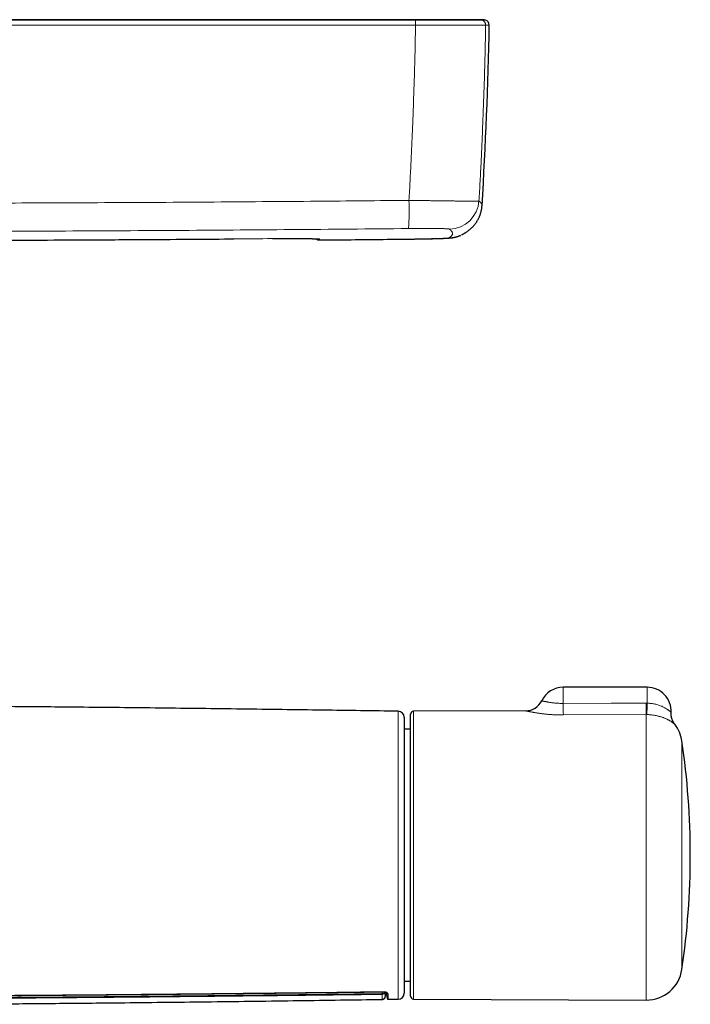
# Model space of a CAD drawing. Header units: millimetres. Extents: x 8 to 830, y 12 to 1725.
# Tile 136 of 256: x 477 to 589, y 930 to 1094. Entities that reach past the tile are written whole.
import ezdxf

# ---------------------------------------------------------------- set-up
doc = ezdxf.new("R2010")
doc.units = ezdxf.units.MM

msp = doc.modelspace()

# ---------------------------------------------------------------- linework, layer by layer
at = {"color": 7, "linetype": 'Continuous', "lineweight": 30}
for p, q in [((543.01, 1093.73), (542.99, 1093.73)), ((550.84, 1057.9), (550.87, 1057.92)), ((581.7, 982.39), (567.7, 982.39)), ((542.2, 930.89), (542.2, 977.89)), ((561.43, 978.47), (542.7, 978.39)), ((586.31, 976.22), (586.31, 976.22)), ((542.2, 975.39), (541.15, 975.39)), ((541.15, 933.39), (542.2, 933.39)), ((537.5, 930.34), (537.5, 930.34)), ((538.5, 930.35), (540.16, 930.37)), ((538.5, 930.35), (538.5, 930.35)), ((542.7, 930.39), (581.53, 930.22))]:
    msp.add_line(p, q, dxfattribs=at)
at = {"color": 8, "linetype": 'Continuous', "lineweight": 0}
for p, q in [((543.05, 1092.84), (543.04, 1092.84)), ((554.74, 1092.84), (554.74, 1092.84)), ((519.15, 1057.22), (519.15, 1057.22)), ((527, 1056.99), (527, 1056.99)), ((527, 1056.99), (527, 1056.99)), ((541.76, 1057.14), (541.76, 1057.14)), ((567.7, 982.39), (567.7, 979.7)), ((581.7, 982.39), (581.7, 979.74)), ((581.52, 979.74), (581.7, 979.74)), ((542.7, 978.39), (542.7, 930.39)), ((581.53, 977.84), (567.71, 977.77)), ((581.53, 930.22), (581.53, 977.84)), ((581.65, 977.84), (581.53, 977.84)), ((587.5, 973.44), (587.5, 935.34)), ((537.46, 931.3), (537.46, 931.61))]:
    msp.add_line(p, q, dxfattribs=at)
at = {"color": 8, "linetype": 'Continuous', "lineweight": 0, "flags": 128}
for points in [[(567.7, 979.7), (575.7, 979.72), (581.52, 979.74)], [(537.75, 931.62), (537.75, 931.61), (537.75, 931.61)], [(538, 930.79), (538, 930.8), (538, 930.87)]]:
    msp.add_lwpolyline(points, dxfattribs=at)
at = {"color": 8, "linetype": 'Continuous', "lineweight": 0}
for centre, radius, start, end in [((529.85, 1092.99), 13.2, 359.3625, 2.8194), ((530.32, 1092.98), 12.73, 359.3504, 2.9335), ((553.94, 1092.85), 0.8, 358.9377, 77.5309), ((553.94, 1092.85), 0.8, 358.9396, 77.532), ((489.27, 1061.98), 52.7, 356.6529, 1.7625), ((548.63, 1063.81), 5, 270.725, 356.5005), ((548.54, 1062.33), 4.99, 270.6267, 297.5492), ((526.99, 1057.79), 0.8, 228.6182, 270.5271), ((527, 1057.94), 0.8, 256.0224, 270.5266), ((1039.31, 981.94), 471.62, 180.2721, 180.5063), ((1028.56, 981.87), 447.05, 180.2733, 180.5167), ((455.03, 981.87), 126.68, 358.1756, 359.0347), ((537.5, 931.79), 0.491, 265.6391, 335.4154), ((537.46, 931.66), 0.494, 270.0175, 351.3082), ((529.97, 931.25), 7.48, 359.3829, 0.4197), ((538.45, 931.4), 0.196, 181.3086, 271.9238)]:
    msp.add_arc(centre, radius, start, end, dxfattribs=at)
at = {"color": 7, "linetype": 'Continuous', "lineweight": 30}
for centre, radius, start, end in [((-144.54, 1105.65), 700, 356.48294, 358.95106), ((554.54, 1092.85), 0.8, 358.9488, 77.5857), ((526.99, 1057.79), 0.8, 228.5894, 270.53), ((567.7, 978.39), 4, 90, 153.8532), ((581.7, 978.39), 4, 357.2544, 90), ((561.42, 981.47), 3, 270.2746, 333.869), ((540.15, 977.4), 1, 359.9997, 89.2014), ((542.7, 977.89), 0.5, 90.25, 180), ((581.56, 972.56), 6, 8.4268, 37.6144), ((458.9, 954.39), 130, 351.5732, 8.4268), ((581.56, 936.22), 6, 269.75, 351.5732), ((540.15, 931.37), 1, 270.7976, 0), ((542.7, 930.89), 0.5, 180, 269.75)]:
    msp.add_arc(centre, radius, start, end, dxfattribs=at)
for points, knots in [([(543.02, 1093.73), (542.45, 1093.73), (541.32, 1093.73), (539.64, 1093.73), (538, 1093.73), (536.38, 1093.73), (534.8, 1093.73), (533.25, 1093.73), (531.76, 1093.73), (530.35, 1093.73), (529.01, 1093.73), (527.69, 1093.73), (526.4, 1093.73), (525.14, 1093.73), (523.9, 1093.73), (522.68, 1093.73), (521.49, 1093.73), (520.33, 1093.73), (519.2, 1093.73), (518.09, 1093.73), (517.02, 1093.73), (516, 1093.73), (515.02, 1093.73), (514.07, 1093.73), (513.14, 1093.73), (512.22, 1093.73), (511.3, 1093.73), (510.39, 1093.73), (509.5, 1093.73), (508.64, 1093.73), (507.81, 1093.73), (507.01, 1093.73), (506.26, 1093.73), (505.54, 1093.73), (504.85, 1093.73), (504.18, 1093.73), (503.57, 1093.73), (503.01, 1093.73), (502.51, 1093.73), (502.02, 1093.73), (501.54, 1093.73), (501.08, 1093.73), (500.6, 1093.73), (500.07, 1093.73), (499.49, 1093.73), (498.9, 1093.73), (498.24, 1093.73), (497.52, 1093.73), (496.73, 1093.73), (495.91, 1093.73), (495.06, 1093.73), (494.17, 1093.73), (493.26, 1093.73), (492.34, 1093.73), (491.43, 1093.73), (490.51, 1093.73), (489.56, 1093.73), (488.59, 1093.73), (487.6, 1093.73), (486.58, 1093.73), (485.53, 1093.73), (484.46, 1093.73), (483.36, 1093.73), (482.23, 1093.73), (481.08, 1093.73), (479.92, 1093.73), (478.77, 1093.73), (477.61, 1093.73), (476.43, 1093.73), (475.23, 1093.73), (473.98, 1093.73), (472.68, 1093.73), (471.32, 1093.73), (469.95, 1093.73), (468.54, 1093.73), (467.11, 1093.73), (465.69, 1093.73), (464.26, 1093.73), (462.85, 1093.73), (461.4, 1093.73), (459.94, 1093.73), (458.39, 1093.73), (456.76, 1093.73), (455.04, 1093.73), (453.3, 1093.73), (451.52, 1093.73), (449.72, 1093.73), (447.89, 1093.73), (446.03, 1093.73), (444.78, 1093.73), (444.15, 1093.73)], [0, 0, 0, 0, 0.017268, 0.034225, 0.050871, 0.067206, 0.08323, 0.098943, 0.114345, 0.128191, 0.141776, 0.155099, 0.168161, 0.180962, 0.193501, 0.205779, 0.217797, 0.229552, 0.241047, 0.252281, 0.263253, 0.273359, 0.283233, 0.292875, 0.302284, 0.311462, 0.320942, 0.33016, 0.339118, 0.347814, 0.356249, 0.364423, 0.371891, 0.379126, 0.38613, 0.392901, 0.39944, 0.404711, 0.409822, 0.414771, 0.419559, 0.424186, 0.42876, 0.434353, 0.440171, 0.446213, 0.45248, 0.460152, 0.468136, 0.476432, 0.48504, 0.49396, 0.503193, 0.512737, 0.52176, 0.531046, 0.540593, 0.550403, 0.560475, 0.57081, 0.581406, 0.592265, 0.603387, 0.61477, 0.626416, 0.638324, 0.649791, 0.661492, 0.673426, 0.685593, 0.697994, 0.7114, 0.725069, 0.739001, 0.753194, 0.76765, 0.782368, 0.796485, 0.810836, 0.82542, 0.840236, 0.855287, 0.872359, 0.889722, 0.907375, 0.925319, 0.943553, 0.962078, 0.980894, 1, 1, 1, 1]), ([(553.25, 1093.73), (553.25, 1093.73), (553.23, 1093.73), (553.18, 1093.73), (553.1, 1093.73), (553.01, 1093.73), (552.89, 1093.73), (552.74, 1093.73), (552.57, 1093.73), (552.39, 1093.73), (552.19, 1093.73), (551.99, 1093.73), (551.77, 1093.73), (551.53, 1093.73), (551.28, 1093.73), (551.01, 1093.73), (550.74, 1093.73), (550.45, 1093.73), (550.14, 1093.73), (549.82, 1093.73), (549.49, 1093.73), (549.14, 1093.73), (548.78, 1093.73), (548.41, 1093.73), (548.04, 1093.73), (547.66, 1093.73), (547.27, 1093.73), (546.87, 1093.73), (546.46, 1093.73), (546.04, 1093.73), (545.62, 1093.73), (545.18, 1093.73), (544.75, 1093.73), (544.32, 1093.73), (543.89, 1093.73), (543.46, 1093.73), (543.16, 1093.73), (543.02, 1093.73)], [0, 0, 0, 0, 0.032212, 0.063749, 0.094816, 0.125624, 0.156384, 0.187308, 0.218605, 0.250476, 0.278868, 0.306642, 0.334317, 0.362415, 0.391079, 0.418426, 0.445315, 0.472367, 0.500198, 0.528649, 0.556459, 0.584138, 0.612198, 0.640789, 0.668098, 0.694994, 0.722095, 0.750022, 0.778533, 0.806312, 0.833916, 0.861903, 0.890461, 0.91778, 0.944728, 0.971927, 1, 1, 1, 1]), ([(553.64, 1093.73), (553.64, 1093.73), (553.64, 1093.73), (553.64, 1093.73), (553.63, 1093.73), (553.62, 1093.73), (553.61, 1093.73), (553.6, 1093.73), (553.59, 1093.73), (553.58, 1093.73), (553.57, 1093.73), (553.56, 1093.73), (553.54, 1093.73), (553.52, 1093.73), (553.51, 1093.73), (553.49, 1093.73), (553.47, 1093.73), (553.45, 1093.73), (553.43, 1093.73), (553.4, 1093.73), (553.38, 1093.73), (553.35, 1093.73), (553.32, 1093.73), (553.29, 1093.73), (553.26, 1093.73), (553.24, 1093.73), (553.23, 1093.73)], [0, 0, 0, 0, 0.0001581, 0.0218206, 0.0449207, 0.0690075, 0.094481, 0.1213412, 0.1495881, 0.1850235, 0.2224242, 0.2617903, 0.3031218, 0.3464188, 0.3916814, 0.4389094, 0.4881032, 0.5392626, 0.5923877, 0.6474787, 0.7045356, 0.7601327, 0.8174776, 0.8765705, 0.9374112, 1, 1, 1, 1]), ([(553.83, 1093.73), (553.83, 1093.73), (553.83, 1093.73), (553.83, 1093.73), (553.83, 1093.73), (553.83, 1093.73), (553.82, 1093.73), (553.82, 1093.73), (553.81, 1093.73), (553.81, 1093.73), (553.8, 1093.73), (553.79, 1093.73), (553.78, 1093.73), (553.78, 1093.73), (553.77, 1093.73), (553.76, 1093.73), (553.75, 1093.73), (553.74, 1093.73), (553.73, 1093.73), (553.72, 1093.73), (553.71, 1093.73), (553.71, 1093.73), (553.7, 1093.73), (553.69, 1093.73), (553.68, 1093.73), (553.67, 1093.73), (553.67, 1093.73), (553.66, 1093.73), (553.65, 1093.73), (553.65, 1093.73), (553.64, 1093.73), (553.63, 1093.73), (553.63, 1093.73), (553.62, 1093.73), (553.61, 1093.73), (553.6, 1093.73), (553.58, 1093.73), (553.57, 1093.73), (553.56, 1093.73), (553.54, 1093.73), (553.52, 1093.73), (553.5, 1093.73), (553.49, 1093.73), (553.46, 1093.73), (553.44, 1093.73), (553.42, 1093.73), (553.39, 1093.73), (553.37, 1093.73), (553.34, 1093.73), (553.31, 1093.73), (553.28, 1093.73), (553.26, 1093.73), (553.25, 1093.73)], [0, 0, 0, 0, 0.024274, 0.054689, 0.084312, 0.113144, 0.141185, 0.168434, 0.194891, 0.221759, 0.247758, 0.272889, 0.297151, 0.320544, 0.343068, 0.364724, 0.38551, 0.405428, 0.424477, 0.442658, 0.459969, 0.475496, 0.49025, 0.504232, 0.517441, 0.529878, 0.540492, 0.550469, 0.559827, 0.569364, 0.579533, 0.590137, 0.601352, 0.613177, 0.625612, 0.641213, 0.657678, 0.675009, 0.693205, 0.712266, 0.732192, 0.752984, 0.774641, 0.797164, 0.820552, 0.844805, 0.869924, 0.8944, 0.919646, 0.945661, 0.972446, 1, 1, 1, 1]), ([(553.84, 1093.73), (553.84, 1093.73), (553.84, 1093.73), (553.84, 1093.73), (553.83, 1093.73), (553.83, 1093.73), (553.83, 1093.73), (553.82, 1093.73), (553.82, 1093.73), (553.81, 1093.73), (553.8, 1093.73), (553.8, 1093.73), (553.79, 1093.73), (553.78, 1093.73), (553.77, 1093.73), (553.76, 1093.73), (553.75, 1093.73), (553.74, 1093.73), (553.73, 1093.73), (553.73, 1093.73), (553.73, 1093.73)], [0, 0, 0, 0, 0.038192, 0.109737, 0.179468, 0.247384, 0.313486, 0.377772, 0.440244, 0.500901, 0.5625, 0.622107, 0.679722, 0.735346, 0.788978, 0.840618, 0.890266, 0.937923, 0.983587, 1, 1, 1, 1]), ([(554.71, 1093.64), (554.66, 1093.65), (554.55, 1093.67), (554.4, 1093.69), (554.28, 1093.71), (554.18, 1093.72), (554.11, 1093.72), (554.08, 1093.72), (554.07, 1093.72), (554.06, 1093.72), (554.05, 1093.72), (554.02, 1093.73), (553.99, 1093.73), (553.96, 1093.73), (553.92, 1093.73), (553.88, 1093.73), (553.85, 1093.73), (553.84, 1093.73)], [0, 0, 0, 0, 0.129047, 0.246499, 0.343739, 0.420802, 0.47801, 0.489421, 0.495769, 0.503313, 0.522663, 0.548317, 0.603212, 0.67564, 0.765841, 0.873939, 1, 1, 1, 1]), ([(550.87, 1057.92), (550.89, 1057.93), (550.96, 1057.96), (551.08, 1058.03), (551.22, 1058.12), (551.37, 1058.2), (551.51, 1058.3), (551.66, 1058.4), (551.8, 1058.5), (551.94, 1058.61), (552.08, 1058.72), (552.21, 1058.83), (552.34, 1058.95), (552.46, 1059.07), (552.58, 1059.19), (552.7, 1059.32), (552.82, 1059.45), (552.93, 1059.59), (553.04, 1059.73), (553.14, 1059.88), (553.25, 1060.03), (553.34, 1060.19), (553.44, 1060.35), (553.53, 1060.51), (553.61, 1060.68), (553.69, 1060.85), (553.77, 1061.03), (553.83, 1061.22), (553.9, 1061.4), (553.95, 1061.59), (554, 1061.79), (554.04, 1061.98), (554.08, 1062.18), (554.11, 1062.38), (554.13, 1062.56), (554.13, 1062.67), (554.14, 1062.71)], [0, 0, 0, 0, 0.020433, 0.064476, 0.106324, 0.14621, 0.188488, 0.228758, 0.267171, 0.303931, 0.33921, 0.373162, 0.405922, 0.437609, 0.468331, 0.498184, 0.527256, 0.555628, 0.583374, 0.61056, 0.637251, 0.663503, 0.689372, 0.714906, 0.740151, 0.765151, 0.789943, 0.814562, 0.839042, 0.863408, 0.887685, 0.911894, 0.936054, 0.960179, 0.984282, 1, 1, 1, 1]), ([(541.76, 1057.14), (541.83, 1057.14), (541.97, 1057.14), (542.2, 1057.14), (542.43, 1057.15), (542.66, 1057.15), (542.89, 1057.15), (543.11, 1057.16), (543.34, 1057.16), (543.56, 1057.16), (543.78, 1057.17), (544, 1057.17), (544.22, 1057.18), (544.43, 1057.18), (544.65, 1057.18), (544.86, 1057.19), (545.06, 1057.19), (545.26, 1057.2), (545.46, 1057.2), (545.65, 1057.2), (545.85, 1057.21), (546.03, 1057.21), (546.22, 1057.22), (546.4, 1057.22), (546.57, 1057.23), (546.74, 1057.23), (546.9, 1057.24), (547.06, 1057.24), (547.22, 1057.25), (547.37, 1057.25), (547.51, 1057.26), (547.65, 1057.26), (547.79, 1057.27), (547.92, 1057.28), (548.05, 1057.28), (548.18, 1057.29), (548.31, 1057.29), (548.44, 1057.3), (548.58, 1057.31), (548.71, 1057.32), (548.83, 1057.33), (548.91, 1057.34), (548.98, 1057.35), (549.05, 1057.36), (549.12, 1057.36), (549.18, 1057.37), (549.25, 1057.38), (549.32, 1057.39), (549.4, 1057.41), (549.47, 1057.42), (549.55, 1057.44), (549.64, 1057.46), (549.73, 1057.48), (549.83, 1057.51), (549.94, 1057.54), (550.06, 1057.57), (550.19, 1057.62), (550.32, 1057.67), (550.44, 1057.71), (550.52, 1057.75), (550.54, 1057.76)], [0, 0, 0, 0, 0.017337, 0.037028, 0.056746, 0.076466, 0.096158, 0.1158, 0.135386, 0.154916, 0.174503, 0.194205, 0.213983, 0.233794, 0.253592, 0.273326, 0.292961, 0.312507, 0.332156, 0.351922, 0.371778, 0.391701, 0.411664, 0.431647, 0.451625, 0.471573, 0.491419, 0.51163, 0.531907, 0.552286, 0.572808, 0.593524, 0.614496, 0.635756, 0.657316, 0.679805, 0.703108, 0.727815, 0.755202, 0.78939, 0.806907, 0.822053, 0.834486, 0.845472, 0.85541, 0.864607, 0.873301, 0.881687, 0.889937, 0.89818, 0.906533, 0.915143, 0.924147, 0.933679, 0.943858, 0.95478, 0.9665, 0.979011, 0.992243, 1, 1, 1, 1]), ([(466.86, 1056.94), (468.38, 1056.94), (472.62, 1056.95), (479.6, 1056.98), (487.77, 1057.01), (495.95, 1057.06), (504.13, 1057.11), (509.71, 1057.15), (512.58, 1057.17), (512.71, 1057.17)], [0, 0, 0, 0, 0.099442, 0.277811, 0.456151, 0.63449, 0.81283, 0.99117, 1, 1, 1, 1]), ([(519.15, 1057.22), (519.15, 1057.22), (519.23, 1057.22), (519.4, 1057.22), (519.64, 1057.22), (519.88, 1057.23), (520.12, 1057.23), (520.35, 1057.23), (520.59, 1057.23), (520.83, 1057.23), (521.06, 1057.23), (521.29, 1057.23), (521.53, 1057.23), (521.75, 1057.23), (521.98, 1057.23), (522.2, 1057.24), (522.42, 1057.24), (522.64, 1057.24), (522.85, 1057.23), (523.06, 1057.23), (523.27, 1057.23), (523.47, 1057.23), (523.67, 1057.23), (523.87, 1057.23), (524.06, 1057.23), (524.24, 1057.23), (524.42, 1057.23), (524.6, 1057.23), (524.77, 1057.22), (524.93, 1057.22), (525.09, 1057.22), (525.24, 1057.22), (525.39, 1057.22), (525.53, 1057.21), (525.67, 1057.21), (525.8, 1057.21), (525.92, 1057.21), (526.03, 1057.2), (526.14, 1057.2), (526.24, 1057.2), (526.33, 1057.19), (526.42, 1057.19), (526.5, 1057.19), (526.57, 1057.18), (526.64, 1057.18), (526.69, 1057.18), (526.74, 1057.18), (526.77, 1057.17), (526.8, 1057.17), (526.82, 1057.17), (526.83, 1057.17), (526.83, 1057.17), (526.83, 1057.17)], [0, 0, 0, 0, 0.000111, 0.022437, 0.042738, 0.064194, 0.085448, 0.106687, 0.127939, 0.149191, 0.170432, 0.191654, 0.212863, 0.234068, 0.255279, 0.276502, 0.297746, 0.319021, 0.340334, 0.361633, 0.382802, 0.404034, 0.425312, 0.446614, 0.46792, 0.489204, 0.510444, 0.531621, 0.552722, 0.573776, 0.594893, 0.616097, 0.637352, 0.658622, 0.679855, 0.701012, 0.722051, 0.742931, 0.763641, 0.784334, 0.805117, 0.825919, 0.84665, 0.867229, 0.887553, 0.907497, 0.926897, 0.943657, 0.961379, 0.976029, 0.989268, 1, 1, 1, 1]), ([(526.46, 1057.19), (526.47, 1057.18), (526.5, 1057.16), (526.54, 1057.12), (526.61, 1057.08), (526.67, 1057.05), (526.74, 1057.03), (526.81, 1057.01), (526.89, 1056.99), (526.95, 1056.99), (526.99, 1056.99), (527, 1056.99)], [0, 0, 0, 0, 0.062584, 0.184648, 0.307278, 0.430323, 0.553674, 0.677253, 0.813447, 0.947193, 1, 1, 1, 1]), ([(527, 1056.99), (528.33, 1057), (531.43, 1057.03), (536.3, 1057.08), (539.89, 1057.12), (541.71, 1057.14), (541.76, 1057.14)], [0, 0, 0, 0, 0.270175, 0.629898, 0.98954, 1, 1, 1, 1]), ([(540.16, 978.4), (535.97, 978.46), (527.24, 978.58), (513.99, 978.76), (500.41, 978.92), (487.8, 979.06), (476.16, 979.16), (465.49, 979.23), (454.82, 979.28), (444.69, 979.29), (435.1, 979.28), (426.04, 979.25), (416.99, 979.19), (407.94, 979.12), (398.88, 979.04), (388.1, 978.93), (375.6, 978.77), (361.7, 978.59), (352.55, 978.46), (348.14, 978.4)], [0, 0, 0, 0, 0.065587, 0.136308, 0.207029, 0.277748, 0.333312, 0.388875, 0.444438, 0.5, 0.547144, 0.594287, 0.641432, 0.688577, 0.735722, 0.782868, 0.856956, 0.931046, 1, 1, 1, 1]), ([(541.15, 977.4), (541.15, 977.4), (541.15, 977.4), (541.15, 977.37), (541.15, 977.32), (541.15, 977.24), (541.15, 977.13), (541.15, 977), (541.15, 976.84), (541.15, 976.65), (541.15, 976.44), (541.15, 976.21), (541.15, 975.95), (541.15, 975.68), (541.15, 975.37), (541.15, 975.04), (541.15, 974.69), (541.15, 974.3), (541.15, 973.9), (541.15, 973.47), (541.15, 973.02), (541.15, 972.56), (541.15, 972.08), (541.15, 971.58), (541.15, 971.06), (541.15, 970.52), (541.15, 969.96), (541.15, 969.37), (541.15, 968.76), (541.15, 968.14), (541.15, 967.5), (541.15, 966.86), (541.15, 966.21), (541.15, 965.55), (541.15, 964.88), (541.15, 964.18), (541.15, 963.47), (541.15, 962.74), (541.15, 962.01), (541.15, 961.26), (541.15, 960.51), (541.15, 959.77), (541.15, 959.02), (541.15, 958.27), (541.15, 957.51), (541.15, 956.75), (541.15, 955.97), (541.15, 955.18), (541.15, 954.4), (541.15, 953.61), (541.15, 952.83), (541.15, 952.06), (541.15, 951.3), (541.15, 950.55), (541.15, 949.79), (541.15, 949.04), (541.15, 948.29), (541.15, 947.53), (541.15, 946.78), (541.15, 946.04), (541.15, 945.32), (541.15, 944.62), (541.15, 943.93), (541.15, 943.25), (541.15, 942.59), (541.15, 941.93), (541.15, 941.28), (541.15, 940.64), (541.15, 940.01), (541.15, 939.41), (541.15, 938.82), (541.15, 938.26), (541.15, 937.72), (541.15, 937.2), (541.15, 936.7), (541.15, 936.22), (541.15, 935.75), (541.15, 935.3), (541.15, 934.87), (541.15, 934.46), (541.15, 934.08), (541.15, 933.73), (541.15, 933.4), (541.15, 933.1), (541.15, 932.82), (541.15, 932.56), (541.15, 932.33), (541.15, 932.12), (541.15, 931.93), (541.15, 931.77), (541.15, 931.64), (541.15, 931.53), (541.15, 931.46), (541.15, 931.4), (541.15, 931.38), (541.15, 931.38), (541.15, 931.38)], [0, 0, 0, 0, 0.006312, 0.016892, 0.02747, 0.038039, 0.048913, 0.059796, 0.070682, 0.081566, 0.092439, 0.103008, 0.113586, 0.124167, 0.134745, 0.145314, 0.15619, 0.167076, 0.177965, 0.188851, 0.199728, 0.210301, 0.220883, 0.231468, 0.24205, 0.252624, 0.263506, 0.274397, 0.285292, 0.296184, 0.307066, 0.31763, 0.328202, 0.338778, 0.34935, 0.359914, 0.370785, 0.381666, 0.392549, 0.40343, 0.414301, 0.424866, 0.43544, 0.446016, 0.45659, 0.467155, 0.478025, 0.488905, 0.499788, 0.510667, 0.521537, 0.532113, 0.542697, 0.553284, 0.563868, 0.574444, 0.585324, 0.596214, 0.607107, 0.617997, 0.628877, 0.639471, 0.650074, 0.66068, 0.671284, 0.681878, 0.69278, 0.703692, 0.714606, 0.725517, 0.736419, 0.747014, 0.757618, 0.768224, 0.778828, 0.789423, 0.800328, 0.811241, 0.822159, 0.833073, 0.843977, 0.854552, 0.865136, 0.875723, 0.886307, 0.896882, 0.907766, 0.918659, 0.929556, 0.94045, 0.951334, 0.961885, 0.972449, 0.983018, 0.993586, 1, 1, 1, 1]), ([(586.32, 976.22), (586.31, 976.22), (586.28, 976.27), (586.21, 976.36), (586.14, 976.47), (586.07, 976.58), (586.01, 976.69), (585.96, 976.81), (585.91, 976.93), (585.86, 977.06), (585.82, 977.19), (585.78, 977.32), (585.75, 977.46), (585.73, 977.59), (585.71, 977.73), (585.7, 977.87), (585.69, 978.01), (585.69, 978.12), (585.69, 978.18), (585.7, 978.2)], [0, 0, 0, 0, 0.011741, 0.085219, 0.153274, 0.207805, 0.267402, 0.328913, 0.391793, 0.455602, 0.520065, 0.585, 0.650287, 0.715842, 0.781604, 0.847532, 0.913593, 0.979763, 1, 1, 1, 1]), ([(350.55, 931.61), (352.28, 931.59), (357.44, 931.53), (365.63, 931.43), (374.72, 931.33), (382.8, 931.25), (390.08, 931.18), (396.8, 931.12), (403.11, 931.07), (409.28, 931.03), (415.36, 930.99), (421.36, 930.96), (427.1, 930.93), (432.61, 930.91), (437.93, 930.9), (443.08, 930.9), (448.1, 930.9), (453.11, 930.91), (458.19, 930.92), (463.42, 930.94), (468.82, 930.97), (474.41, 931), (480.22, 931.03), (486.29, 931.08), (492.67, 931.13), (499.43, 931.19), (506.69, 931.26), (514.61, 931.35), (523.58, 931.44), (531.39, 931.53), (536.3, 931.59), (537.75, 931.61)], [0, 0, 0, 0, 0.027859, 0.082713, 0.13121, 0.173574, 0.212139, 0.247844, 0.281352, 0.313105, 0.346759, 0.378752, 0.409325, 0.438705, 0.467063, 0.494529, 0.521209, 0.547643, 0.57475, 0.602649, 0.631438, 0.66124, 0.692207, 0.724537, 0.758495, 0.794446, 0.832922, 0.874751, 0.921367, 0.976666, 1, 1, 1, 1]), ([(537.75, 931.61), (537.77, 931.61), (537.79, 931.61), (537.83, 931.61), (537.87, 931.6), (537.9, 931.6), (537.94, 931.59), (537.98, 931.58), (538.02, 931.57), (538.06, 931.55), (538.09, 931.54), (538.12, 931.52), (538.15, 931.5), (538.18, 931.48), (538.2, 931.46), (538.22, 931.44), (538.23, 931.43), (538.24, 931.41), (538.25, 931.4), (538.25, 931.4), (538.25, 931.4), (538.25, 931.4), (538.25, 931.4)], [0, 0, 0, 0, 0.023849, 0.049052, 0.076155, 0.10583, 0.138773, 0.17535, 0.215457, 0.260449, 0.310466, 0.363324, 0.420286, 0.483002, 0.554128, 0.626044, 0.688204, 0.749175, 0.82566, 0.904868, 0.991405, 1, 1, 1, 1]), ([(538, 930.79), (538, 930.79), (538, 930.81), (538, 930.84), (538.01, 930.88), (538.01, 930.92), (538.02, 931), (538.03, 931.08), (538.03, 931.18), (538.04, 931.28), (538.05, 931.39), (538.05, 931.48), (538.06, 931.54), (538.06, 931.55)], [0, 0, 0, 0, 0.022092, 0.062139, 0.123017, 0.218876, 0.317439, 0.44803, 0.576333, 0.703036, 0.828698, 0.95366, 1, 1, 1, 1]), ([(538.27, 931), (538.27, 931), (538.26, 931.06), (538.26, 931.18), (538.25, 931.33), (538.25, 931.4)], [0, 0, 0, 0, 0.002379, 0.50119, 1, 1, 1, 1]), ([(458.74, 929.52), (459.78, 929.52), (464.45, 929.54), (472.74, 929.59), (483.62, 929.68), (495.71, 929.8), (509.01, 929.95), (523.34, 930.14), (532.84, 930.27), (537.5, 930.34)], [0, 0, 0, 0, 0.039621, 0.17776, 0.315901, 0.454044, 0.638239, 0.822436, 1, 1, 1, 1]), ([(537.5, 930.34), (537.51, 930.34), (537.54, 930.34), (537.59, 930.34), (537.64, 930.36), (537.7, 930.38), (537.75, 930.4), (537.79, 930.43), (537.83, 930.46), (537.86, 930.5), (537.89, 930.53), (537.91, 930.56), (537.93, 930.59), (537.95, 930.62), (537.96, 930.65), (537.97, 930.67), (537.97, 930.69), (537.98, 930.71), (537.99, 930.73), (537.99, 930.75), (537.99, 930.76), (537.99, 930.77), (537.99, 930.78), (538, 930.79)], [0, 0, 0, 0, 0.018788, 0.06151, 0.103131, 0.14374, 0.183384, 0.222055, 0.259691, 0.296199, 0.331562, 0.366009, 0.400135, 0.434798, 0.47091, 0.509819, 0.5531, 0.602652, 0.660885, 0.731034, 0.782102, 0.833394, 1, 1, 1, 1]), ([(538.27, 930.99), (538.27, 930.99), (538.27, 930.96), (538.27, 930.91), (538.27, 930.84), (538.27, 930.77), (538.28, 930.71), (538.28, 930.66), (538.28, 930.62), (538.29, 930.58), (538.29, 930.55), (538.29, 930.53), (538.3, 930.51), (538.3, 930.5), (538.31, 930.49), (538.31, 930.47), (538.32, 930.46), (538.33, 930.44), (538.34, 930.42), (538.36, 930.4), (538.38, 930.38), (538.41, 930.37), (538.45, 930.36), (538.48, 930.35), (538.49, 930.35), (538.5, 930.35)], [0, 0, 0, 0, 0.008365, 0.097753, 0.187159, 0.276682, 0.3665, 0.456902, 0.548417, 0.642206, 0.741552, 0.802086, 0.848547, 0.874534, 0.895089, 0.911654, 0.925331, 0.937037, 0.947503, 0.957309, 0.966872, 0.976418, 0.986001, 0.995624, 1, 1, 1, 1])]:
    msp.add_open_spline(points, degree=3, knots=knots, dxfattribs=at)
at = {"color": 8, "linetype": 'Continuous', "lineweight": 0}
for points, knots in [([(543.04, 1093.64), (543.03, 1093.66), (543.03, 1093.7), (543.02, 1093.73), (543.02, 1093.73), (543.01, 1093.73)], [0, 0, 0, 0, 0.347788, 0.697516, 1, 1, 1, 1]), ([(554.12, 1093.64), (554.01, 1093.66), (553.79, 1093.7), (553.5, 1093.73), (553.32, 1093.73), (553.25, 1093.73)], [0, 0, 0, 0, 0.377649, 0.757405, 1, 1, 1, 1]), ([(444.15, 1093.64), (447.06, 1093.64), (452.87, 1093.64), (460.82, 1093.64), (468, 1093.64), (474.4, 1093.64), (480.8, 1093.64), (487.2, 1093.64), (493.6, 1093.64), (500, 1093.64), (506.4, 1093.64), (512.79, 1093.64), (519.05, 1093.64), (525.15, 1093.64), (531.11, 1093.64), (537.07, 1093.64), (541.04, 1093.64), (543.03, 1093.64)], [0, 0, 0, 0, 0.088223, 0.176447, 0.241167, 0.305888, 0.370609, 0.43533, 0.50005, 0.564771, 0.629492, 0.694213, 0.758933, 0.8192, 0.879466, 0.939733, 1, 1, 1, 1]), ([(543.04, 1092.84), (541.06, 1092.84), (537.08, 1092.84), (531.12, 1092.84), (525.16, 1092.84), (519.06, 1092.84), (512.81, 1092.84), (506.41, 1092.84), (500, 1092.84), (493.6, 1092.84), (487.2, 1092.84), (480.8, 1092.84), (474.4, 1092.84), (468, 1092.84), (460.83, 1092.84), (452.87, 1092.84), (447.06, 1092.84), (444.15, 1092.84)], [0, 0, 0, 0, 0.060266, 0.120533, 0.1808, 0.241067, 0.305787, 0.370508, 0.435229, 0.49995, 0.56467, 0.629391, 0.694111, 0.758832, 0.823553, 0.911776, 1, 1, 1, 1]), ([(541.95, 1063.6), (542.01, 1064.69), (542.13, 1066.88), (542.3, 1070.16), (542.45, 1073.44), (542.6, 1076.97), (542.73, 1080.74), (542.86, 1084.77), (542.97, 1088.81), (543.02, 1091.5), (543.04, 1092.84)], [0, 0, 0, 0, 0.112231, 0.224466, 0.336715, 0.448969, 0.586705, 0.72445, 0.862221, 1, 1, 1, 1]), ([(543.03, 1093.64), (543.03, 1093.64), (543.03, 1093.64), (543.04, 1093.64), (543.04, 1093.64)], [0, 0, 0, 0, 0.993961, 1, 1, 1, 1]), ([(543.04, 1093.64), (543.04, 1093.64), (543.22, 1093.64), (543.6, 1093.64), (544.16, 1093.64), (544.72, 1093.64), (545.27, 1093.64), (545.79, 1093.64), (546.27, 1093.64), (546.72, 1093.64), (547.16, 1093.64), (547.59, 1093.64), (548.02, 1093.64), (548.45, 1093.64), (548.86, 1093.64), (549.27, 1093.64), (549.66, 1093.64), (550.03, 1093.64), (550.4, 1093.64), (550.76, 1093.64), (551.13, 1093.64), (551.48, 1093.64), (551.82, 1093.64), (552.14, 1093.64), (552.44, 1093.64), (552.7, 1093.64), (552.93, 1093.64), (553.13, 1093.64), (553.32, 1093.64), (553.48, 1093.64), (553.63, 1093.64), (553.77, 1093.64), (553.88, 1093.64), (553.97, 1093.64), (554.04, 1093.64), (554.09, 1093.64), (554.11, 1093.64), (554.12, 1093.64), (554.12, 1093.64)], [0, 0, 0, 0, 0.000003, 0.032791, 0.065638, 0.098506, 0.131354, 0.164142, 0.191622, 0.219125, 0.246629, 0.274109, 0.302385, 0.330687, 0.358989, 0.387266, 0.415388, 0.443536, 0.471684, 0.499806, 0.531357, 0.56298, 0.594639, 0.626299, 0.657921, 0.689472, 0.716981, 0.744513, 0.772045, 0.799554, 0.82786, 0.856192, 0.884525, 0.912831, 0.941881, 0.970946, 0.999997, 1, 1, 1, 1]), ([(554.74, 1092.84), (554.73, 1092.84), (554.72, 1092.84), (554.66, 1092.84), (554.59, 1092.84), (554.49, 1092.84), (554.38, 1092.84), (554.25, 1092.84), (554.09, 1092.84), (553.91, 1092.84), (553.72, 1092.84), (553.5, 1092.84), (553.27, 1092.84), (553.05, 1092.84), (552.8, 1092.84), (552.5, 1092.84), (552.16, 1092.84), (551.82, 1092.84), (551.5, 1092.84), (551.17, 1092.84), (550.82, 1092.84), (550.44, 1092.84), (550.04, 1092.84), (549.63, 1092.84), (549.21, 1092.84), (548.79, 1092.84), (548.35, 1092.84), (547.9, 1092.84), (547.44, 1092.84), (546.96, 1092.84), (546.48, 1092.84), (546.03, 1092.84), (545.63, 1092.84), (545.23, 1092.84), (544.79, 1092.84), (544.3, 1092.84), (543.84, 1092.84), (543.43, 1092.84), (543.18, 1092.84), (543.05, 1092.84)], [0, 0, 0, 0, 0.029054, 0.058121, 0.087175, 0.114574, 0.142091, 0.169609, 0.197521, 0.225434, 0.253751, 0.282068, 0.310515, 0.333921, 0.357328, 0.388931, 0.420553, 0.452156, 0.476173, 0.500191, 0.528198, 0.556332, 0.584467, 0.612728, 0.640102, 0.667593, 0.695084, 0.722969, 0.750854, 0.779143, 0.807432, 0.83585, 0.856172, 0.876495, 0.903847, 0.931212, 0.958565, 0.979282, 1, 1, 1, 1]), ([(554.74, 1092.84), (554.72, 1091.5), (554.67, 1088.81), (554.56, 1084.78), (554.43, 1080.75), (554.29, 1076.96), (554.14, 1073.41), (553.99, 1070.11), (553.82, 1066.8), (553.69, 1064.6), (553.63, 1063.5)], [0, 0, 0, 0, 0.137267, 0.274542, 0.411842, 0.549152, 0.661852, 0.774557, 0.887276, 1, 1, 1, 1]), ([(554.12, 1093.64), (554.12, 1093.64), (554.12, 1093.64), (554.12, 1093.64), (554.12, 1093.64)], [0, 0, 0, 0, 0.005987, 1, 1, 1, 1]), ([(554.12, 1093.64), (554.15, 1093.64), (554.21, 1093.64), (554.31, 1093.64), (554.39, 1093.64), (554.47, 1093.64), (554.53, 1093.64), (554.59, 1093.64), (554.63, 1093.64), (554.67, 1093.64), (554.69, 1093.64), (554.71, 1093.64), (554.71, 1093.64), (554.71, 1093.64)], [0, 0, 0, 0, 0.081348, 0.174086, 0.266825, 0.359568, 0.452311, 0.545064, 0.637819, 0.730576, 0.823335, 0.916073, 1, 1, 1, 1]), ([(555.34, 1092.84), (555.34, 1092.84), (555.34, 1092.84), (555.32, 1092.84), (555.29, 1092.84), (555.25, 1092.84), (555.2, 1092.84), (555.13, 1092.84), (555.06, 1092.84), (554.97, 1092.84), (554.86, 1092.84), (554.78, 1092.84), (554.74, 1092.84)], [0, 0, 0, 0, 0.083929, 0.176668, 0.279571, 0.382475, 0.485383, 0.588293, 0.691216, 0.794141, 0.89707, 1, 1, 1, 1]), ([(346.35, 1063.6), (349.61, 1063.57), (356.12, 1063.5), (365.9, 1063.42), (375.67, 1063.34), (385.45, 1063.28), (395.23, 1063.22), (405, 1063.18), (414.78, 1063.14), (424.56, 1063.12), (434.34, 1063.1), (443.91, 1063.1), (453.28, 1063.1), (462.45, 1063.11), (471.62, 1063.14), (480.79, 1063.17), (489.96, 1063.21), (499.14, 1063.25), (508.31, 1063.31), (517.48, 1063.38), (526.15, 1063.45), (534.3, 1063.52), (539.4, 1063.58), (541.95, 1063.6)], [0, 0, 0, 0, 0.049978, 0.099957, 0.149936, 0.199914, 0.249892, 0.299878, 0.349864, 0.399849, 0.449835, 0.49982, 0.546697, 0.593574, 0.640451, 0.687327, 0.734204, 0.781104, 0.828005, 0.874905, 0.921805, 0.960903, 1, 1, 1, 1]), ([(541.95, 1063.6), (542.11, 1063.6), (542.44, 1063.59), (542.94, 1063.58), (543.43, 1063.58), (543.92, 1063.57), (544.4, 1063.56), (544.88, 1063.55), (545.36, 1063.55), (545.83, 1063.54), (546.3, 1063.53), (546.77, 1063.53), (547.22, 1063.52), (547.67, 1063.52), (548.09, 1063.51), (548.51, 1063.51), (548.91, 1063.5), (549.3, 1063.5), (549.68, 1063.49), (550.06, 1063.49), (550.41, 1063.49), (550.75, 1063.49), (551.07, 1063.48), (551.37, 1063.48), (551.65, 1063.48), (551.92, 1063.48), (552.18, 1063.48), (552.41, 1063.48), (552.63, 1063.48), (552.82, 1063.48), (552.99, 1063.48), (553.14, 1063.48), (553.28, 1063.48), (553.39, 1063.49), (553.48, 1063.49), (553.55, 1063.49), (553.6, 1063.5), (553.62, 1063.5), (553.63, 1063.5)], [0, 0, 0, 0, 0.02734, 0.054704, 0.082067, 0.109408, 0.136746, 0.164108, 0.19147, 0.218809, 0.246933, 0.275083, 0.303233, 0.331358, 0.358763, 0.386191, 0.41362, 0.441025, 0.469223, 0.497447, 0.52567, 0.553868, 0.581357, 0.60887, 0.636383, 0.663872, 0.69216, 0.720475, 0.748789, 0.777078, 0.804534, 0.832013, 0.859493, 0.886949, 0.915199, 0.943474, 0.97175, 1, 1, 1, 1]), ([(553.63, 1063.5), (553.68, 1063.45), (553.8, 1063.36), (553.92, 1063.23), (554, 1063.12), (554.06, 1063.02), (554.11, 1062.93), (554.14, 1062.82), (554.14, 1062.75), (554.14, 1062.71)], [0, 0, 0, 0, 0.167835, 0.335676, 0.461576, 0.587476, 0.713384, 0.839293, 1, 1, 1, 1]), ([(541.88, 1058.9), (538.63, 1058.87), (532.11, 1058.81), (522.35, 1058.72), (512.58, 1058.65), (502.81, 1058.58), (493.09, 1058.53), (483.42, 1058.48), (473.8, 1058.45), (464.18, 1058.42), (454.56, 1058.41), (444.45, 1058.4), (433.86, 1058.41), (422.79, 1058.42), (411.71, 1058.46), (401.21, 1058.5), (391.28, 1058.55), (381.93, 1058.6), (372.57, 1058.67), (363.54, 1058.74), (354.82, 1058.82), (349.22, 1058.88), (346.42, 1058.9)], [0, 0, 0, 0, 0.049984, 0.0999683, 0.1499527, 0.199937, 0.249921, 0.2991334, 0.348346, 0.3975587, 0.4467713, 0.4959836, 0.5526298, 0.6092762, 0.6659225, 0.7225687, 0.770434, 0.8182994, 0.8661648, 0.9140301, 0.957015, 1, 1, 1, 1]), ([(548.7, 1058.8), (548.69, 1058.81), (548.67, 1058.82), (548.61, 1058.83), (548.51, 1058.84), (548.39, 1058.85), (548.23, 1058.86), (548.05, 1058.87), (547.83, 1058.88), (547.59, 1058.88), (547.32, 1058.89), (547.03, 1058.9), (546.71, 1058.9), (546.37, 1058.91), (546.01, 1058.91), (545.63, 1058.91), (545.23, 1058.92), (544.81, 1058.92), (544.38, 1058.92), (543.94, 1058.92), (543.49, 1058.92), (543.06, 1058.91), (542.65, 1058.91), (542.27, 1058.91), (542.01, 1058.9), (541.88, 1058.9)], [0, 0, 0, 0, 0.044522, 0.089196, 0.133921, 0.178593, 0.223114, 0.267644, 0.312327, 0.357062, 0.401745, 0.446274, 0.490645, 0.535168, 0.579743, 0.624266, 0.668637, 0.712915, 0.757343, 0.801822, 0.846251, 0.890529, 0.92701, 0.963519, 1, 1, 1, 1]), ([(548.59, 1057.34), (548.65, 1057.37), (548.78, 1057.44), (548.92, 1057.55), (549.04, 1057.66), (549.13, 1057.78), (549.19, 1057.89), (549.21, 1058.01), (549.2, 1058.14), (549.17, 1058.26), (549.1, 1058.39), (549, 1058.53), (548.87, 1058.66), (548.75, 1058.76), (548.7, 1058.8)], [0, 0, 0, 0, 0.083277, 0.166555, 0.249833, 0.333109, 0.416413, 0.499716, 0.582968, 0.666219, 0.749663, 0.833109, 0.916555, 1, 1, 1, 1]), ([(465.42, 1056.93), (469.04, 1056.94), (476.28, 1056.96), (487.79, 1057.01), (499.95, 1057.08), (510.62, 1057.15), (517.02, 1057.2), (519.15, 1057.22)], [0, 0, 0, 0, 0.202212, 0.404423, 0.642654, 0.880885, 1, 1, 1, 1]), ([(519.15, 1057.22), (519.29, 1057.22), (519.59, 1057.22), (520.02, 1057.23), (520.45, 1057.23), (520.88, 1057.23), (521.31, 1057.23), (521.73, 1057.23), (522.14, 1057.24), (522.55, 1057.24), (522.94, 1057.23), (523.32, 1057.23), (523.69, 1057.23), (524.04, 1057.23), (524.38, 1057.23), (524.7, 1057.23), (525, 1057.22), (525.29, 1057.22), (525.56, 1057.21), (525.8, 1057.21), (526.03, 1057.2), (526.23, 1057.2), (526.41, 1057.19), (526.57, 1057.19), (526.7, 1057.18), (526.81, 1057.17), (526.9, 1057.17), (526.96, 1057.16), (527, 1057.15), (527, 1057.15), (527, 1057.14)], [0, 0, 0, 0, 0.035307, 0.070669, 0.10603, 0.141336, 0.17701, 0.212797, 0.24864, 0.284485, 0.320272, 0.355946, 0.391638, 0.427443, 0.463305, 0.499167, 0.534972, 0.570664, 0.606337, 0.642123, 0.677966, 0.713809, 0.749595, 0.785269, 0.820963, 0.85677, 0.892634, 0.928498, 0.964305, 1, 1, 1, 1]), ([(527, 1056.99), (529.46, 1057.01), (534.38, 1057.06), (539.3, 1057.11), (541.76, 1057.14)], [0, 0, 0, 0, 0.499999, 1, 1, 1, 1]), ([(527, 1057.14), (527, 1057.12), (527, 1057.08), (527, 1057.03), (527, 1057), (527, 1056.99)], [0, 0, 0, 0, 0.367479, 0.734957, 1, 1, 1, 1]), ([(541.76, 1057.14), (541.92, 1057.14), (542.23, 1057.15), (542.7, 1057.15), (543.17, 1057.16), (543.62, 1057.17), (544.07, 1057.17), (544.51, 1057.18), (544.93, 1057.19), (545.34, 1057.2), (545.73, 1057.21), (546.11, 1057.22), (546.46, 1057.23), (546.79, 1057.24), (547.09, 1057.25), (547.37, 1057.26), (547.63, 1057.27), (547.85, 1057.28), (548.05, 1057.29), (548.22, 1057.3), (548.36, 1057.31), (548.46, 1057.31), (548.53, 1057.32), (548.57, 1057.33), (548.58, 1057.33), (548.59, 1057.34)], [0, 0, 0, 0, 0.0446292, 0.0894106, 0.1342433, 0.179024, 0.2236526, 0.2682868, 0.3130744, 0.3579136, 0.4027005, 0.4473343, 0.4918626, 0.5365437, 0.5812765, 0.6259574, 0.6704855, 0.7149201, 0.7595065, 0.8041445, 0.8487311, 0.8931659, 0.9287686, 0.9643972, 1, 1, 1, 1]), ([(564.11, 980.15), (564.11, 980.15), (564.11, 980.15), (564.13, 980.14), (564.17, 980.13), (564.25, 980.11), (564.34, 980.09), (564.46, 980.06), (564.6, 980.03), (564.76, 980), (564.92, 979.97), (565.07, 979.94), (565.22, 979.91), (565.39, 979.88), (565.57, 979.85), (565.79, 979.82), (566.03, 979.79), (566.29, 979.76), (566.56, 979.74), (566.84, 979.72), (567.12, 979.71), (567.41, 979.7), (567.6, 979.7), (567.7, 979.7)], [0, 0, 0, 0, 0.017113, 0.072252, 0.128549, 0.185247, 0.23813, 0.291349, 0.345094, 0.399563, 0.449724, 0.487707, 0.525691, 0.564233, 0.602775, 0.651733, 0.701173, 0.750948, 0.801244, 0.85021, 0.899707, 0.949571, 1, 1, 1, 1]), ([(581.7, 979.74), (581.78, 979.73), (581.95, 979.73), (582.23, 979.71), (582.53, 979.67), (582.85, 979.62), (583.17, 979.55), (583.47, 979.47), (583.76, 979.37), (584.03, 979.27), (584.29, 979.16), (584.52, 979.04), (584.73, 978.93), (584.91, 978.82), (585.07, 978.71), (585.21, 978.61), (585.33, 978.52), (585.43, 978.44), (585.51, 978.37), (585.58, 978.31), (585.63, 978.26), (585.67, 978.22), (585.69, 978.2), (585.69, 978.2), (585.69, 978.2)], [0, 0, 0, 0, 0.039324, 0.078648, 0.130336, 0.182402, 0.235658, 0.28932, 0.340283, 0.391595, 0.44399, 0.496758, 0.542565, 0.589039, 0.635579, 0.682048, 0.721988, 0.762335, 0.802679, 0.843472, 0.883537, 0.924159, 0.964778, 1, 1, 1, 1]), ([(540.16, 930.37), (540.16, 930.37), (540.16, 930.37), (540.16, 930.38), (540.16, 930.41), (540.16, 930.44), (540.16, 930.5), (540.16, 930.57), (540.16, 930.65), (540.16, 930.75), (540.16, 930.88), (540.16, 931.02), (540.16, 931.19), (540.16, 931.38), (540.16, 931.59), (540.16, 931.82), (540.16, 932.06), (540.16, 932.33), (540.16, 932.61), (540.16, 932.9), (540.16, 933.21), (540.16, 933.56), (540.16, 933.94), (540.16, 934.35), (540.16, 934.72), (540.16, 935.07), (540.16, 935.37), (540.16, 935.69), (540.16, 936), (540.16, 936.3), (540.16, 936.6), (540.16, 936.9), (540.16, 937.26), (540.16, 937.67), (540.16, 938.17), (540.16, 938.7), (540.16, 939.27), (540.16, 939.87), (540.16, 940.41), (540.16, 940.89), (540.16, 941.31), (540.16, 941.74), (540.16, 942.16), (540.16, 942.56), (540.16, 942.95), (540.16, 943.35), (540.16, 943.81), (540.16, 944.33), (540.16, 944.91), (540.16, 945.5), (540.16, 946.1), (540.16, 946.73), (540.16, 947.39), (540.16, 948.05), (540.16, 948.73), (540.16, 949.41), (540.16, 950.09), (540.16, 950.78), (540.16, 951.46), (540.16, 952.12), (540.16, 952.75), (540.16, 953.38), (540.16, 954), (540.16, 954.63), (540.16, 955.26), (540.16, 955.88), (540.16, 956.55), (540.16, 957.27), (540.16, 958.02), (540.16, 958.78), (540.16, 959.48), (540.16, 960.15), (540.16, 960.76), (540.16, 961.37), (540.16, 961.96), (540.16, 962.56), (540.16, 963.14), (540.16, 963.72), (540.16, 964.34), (540.16, 964.99), (540.16, 965.67), (540.16, 966.34), (540.16, 966.96), (540.16, 967.53), (540.16, 968.06), (540.16, 968.57), (540.16, 969.09), (540.16, 969.61), (540.16, 970.14), (540.16, 970.66), (540.16, 971.16), (540.16, 971.65), (540.16, 972.13), (540.16, 972.6), (540.16, 973.03), (540.16, 973.44), (540.16, 973.82), (540.16, 974.19), (540.16, 974.53), (540.16, 974.87), (540.16, 975.19), (540.16, 975.49), (540.16, 975.81), (540.16, 976.12), (540.16, 976.44), (540.16, 976.73), (540.16, 976.98), (540.16, 977.21), (540.16, 977.42), (540.16, 977.62), (540.16, 977.82), (540.16, 977.99), (540.16, 978.12), (540.16, 978.21), (540.16, 978.28), (540.16, 978.33), (540.16, 978.37), (540.16, 978.39), (540.16, 978.4), (540.16, 978.4), (540.16, 978.4)], [0, 0, 0, 0, 0.001042, 0.008948, 0.016854, 0.02479, 0.032726, 0.040682, 0.048637, 0.056898, 0.065165, 0.074314, 0.083464, 0.092644, 0.101824, 0.111095, 0.120366, 0.12967, 0.138973, 0.147485, 0.156003, 0.165927, 0.175851, 0.185813, 0.195775, 0.202491, 0.209207, 0.215934, 0.222662, 0.228607, 0.234552, 0.240505, 0.246459, 0.25501, 0.263567, 0.273489, 0.283411, 0.293372, 0.303332, 0.310047, 0.316761, 0.323487, 0.330214, 0.336157, 0.3421, 0.348052, 0.354004, 0.362552, 0.371106, 0.379365, 0.38763, 0.396778, 0.405926, 0.415105, 0.424283, 0.433552, 0.442821, 0.452121, 0.461421, 0.469929, 0.478443, 0.486715, 0.494988, 0.50326, 0.511583, 0.519908, 0.528231, 0.538322, 0.548413, 0.558545, 0.568677, 0.577178, 0.585685, 0.593956, 0.60223, 0.610501, 0.618824, 0.627149, 0.635472, 0.645563, 0.655655, 0.665787, 0.675919, 0.684421, 0.692929, 0.701188, 0.709453, 0.718601, 0.727749, 0.736928, 0.746106, 0.755376, 0.764645, 0.773947, 0.783249, 0.79176, 0.800276, 0.808553, 0.816831, 0.825108, 0.833435, 0.841763, 0.85009, 0.860185, 0.87028, 0.880417, 0.890553, 0.899058, 0.90757, 0.918668, 0.92978, 0.940912, 0.952057, 0.959872, 0.967686, 0.97552, 0.983353, 0.991215, 0.999077, 1, 1, 1, 1]), ([(567.71, 977.77), (567.63, 977.77), (567.46, 977.77), (567.22, 977.77), (566.97, 977.78), (566.72, 977.78), (566.47, 977.79), (566.22, 977.8), (565.97, 977.82), (565.73, 977.83), (565.5, 977.85), (565.27, 977.87), (565.04, 977.89), (564.82, 977.91), (564.6, 977.93), (564.39, 977.96), (564.17, 977.98), (563.97, 978.01), (563.77, 978.04), (563.58, 978.07), (563.4, 978.09), (563.22, 978.12), (563.05, 978.15), (562.89, 978.18), (562.73, 978.21), (562.57, 978.23), (562.43, 978.26), (562.3, 978.29), (562.17, 978.31), (562.06, 978.34), (561.95, 978.36), (561.85, 978.38), (561.76, 978.4), (561.68, 978.42), (561.61, 978.43), (561.55, 978.44), (561.5, 978.45), (561.47, 978.46), (561.44, 978.47), (561.43, 978.47), (561.43, 978.47), (561.43, 978.47)], [0, 0, 0, 0, 0.025842, 0.051721, 0.077712, 0.10374, 0.130196, 0.156692, 0.18331, 0.209968, 0.235217, 0.260502, 0.286065, 0.311627, 0.337341, 0.363056, 0.389061, 0.415108, 0.440051, 0.465031, 0.490306, 0.51558, 0.541016, 0.566453, 0.592202, 0.617996, 0.64334, 0.668727, 0.694467, 0.720207, 0.746142, 0.772076, 0.798387, 0.824752, 0.850516, 0.876331, 0.902557, 0.928783, 0.955234, 0.981685, 1, 1, 1, 1]), ([(586.31, 976.22), (586.31, 976.22), (586.31, 976.22), (586.29, 976.24), (586.24, 976.28), (586.18, 976.33), (586.1, 976.39), (586.01, 976.47), (585.89, 976.55), (585.77, 976.64), (585.63, 976.73), (585.49, 976.81), (585.36, 976.89), (585.23, 976.95), (585.1, 977.02), (584.95, 977.1), (584.78, 977.17), (584.6, 977.25), (584.4, 977.33), (584.18, 977.41), (583.96, 977.48), (583.73, 977.54), (583.5, 977.6), (583.26, 977.66), (583.02, 977.71), (582.76, 977.75), (582.5, 977.78), (582.23, 977.81), (581.95, 977.83), (581.75, 977.83), (581.65, 977.84)], [0, 0, 0, 0, 0.040045, 0.088159, 0.136442, 0.185071, 0.22959, 0.274257, 0.319405, 0.36473, 0.403078, 0.441552, 0.469266, 0.49698, 0.524923, 0.552864, 0.584621, 0.616478, 0.648665, 0.68097, 0.713433, 0.746032, 0.77651, 0.807109, 0.838044, 0.869115, 0.900355, 0.93174, 0.965774, 1, 1, 1, 1]), ([(350.54, 931.62), (357.45, 931.54), (367.8, 931.42), (381.61, 931.27), (392.07, 931.17), (402.65, 931.08), (413.33, 931.01), (424.01, 930.95), (433.13, 930.92), (440.7, 930.91), (447.01, 930.91), (454.84, 930.92), (464.21, 930.95), (474.82, 931.01), (485.42, 931.08), (495.97, 931.17), (506.46, 931.27), (520.37, 931.42), (530.8, 931.54), (537.75, 931.62)], [0, 0, 0, 0, 0.110629, 0.165943, 0.221257, 0.278312, 0.335366, 0.392421, 0.449477, 0.481576, 0.513676, 0.550523, 0.607166, 0.663809, 0.720452, 0.777096, 0.832822, 0.888548, 1, 1, 1, 1]), ([(451.5, 930.58), (454.21, 930.58), (459.62, 930.59), (467.75, 930.63), (477.22, 930.69), (488.05, 930.77), (499.28, 930.87), (509.54, 930.98), (521.95, 931.12), (531.26, 931.23), (537.46, 931.3)], [0, 0, 0, 0, 0.094491, 0.188983, 0.283474, 0.425215, 0.566956, 0.675217, 0.783478, 1, 1, 1, 1]), ([(537.46, 931.17), (531.26, 931.09), (521.95, 930.98), (509.54, 930.84), (499.28, 930.74), (488.05, 930.63), (477.22, 930.55), (467.75, 930.5), (459.62, 930.46), (454.21, 930.45), (451.5, 930.44)], [0, 0, 0, 0, 0.216523, 0.324784, 0.433046, 0.574783, 0.71652, 0.811013, 0.905507, 1, 1, 1, 1]), ([(537.5, 930.34), (537.5, 930.34), (537.5, 930.34), (537.5, 930.35), (537.49, 930.38), (537.49, 930.41), (537.49, 930.45), (537.48, 930.51), (537.48, 930.58), (537.48, 930.66), (537.47, 930.76), (537.47, 930.88), (537.46, 931.01), (537.46, 931.12), (537.46, 931.17)], [0, 0, 0, 0, 0.060514, 0.139381, 0.218281, 0.297423, 0.376599, 0.455982, 0.535468, 0.614989, 0.711088, 0.807249, 0.903593, 1, 1, 1, 1]), ([(538.46, 931.21), (538.45, 931.23), (538.45, 931.27), (538.41, 931.34), (538.36, 931.4), (538.3, 931.46), (538.24, 931.5), (538.16, 931.54), (538.08, 931.57), (538.01, 931.59), (537.94, 931.61), (537.88, 931.61), (537.81, 931.62), (537.77, 931.62), (537.75, 931.62)], [0, 0, 0, 0, 0.145092, 0.290468, 0.435449, 0.525995, 0.616652, 0.706967, 0.77656, 0.845982, 0.888834, 0.931605, 0.965816, 1, 1, 1, 1]), ([(537.95, 931.59), (537.95, 931.56), (537.96, 931.48), (537.96, 931.37), (537.97, 931.25), (537.97, 931.15), (537.97, 931.06), (537.98, 930.98), (537.98, 930.92), (537.99, 930.88), (537.99, 930.85), (537.99, 930.84), (538, 930.84), (538, 930.86), (538, 930.87)], [0, 0, 0, 0, 0.0461112, 0.1314305, 0.2167361, 0.3025394, 0.3883566, 0.4741599, 0.5615244, 0.6489036, 0.736268, 0.8241737, 0.9120946, 1, 1, 1, 1]), ([(538, 930.87), (538.01, 930.9), (538.01, 930.97), (538.03, 931.11), (538.04, 931.27), (538.05, 931.42), (538.05, 931.52), (538.06, 931.55)], [0, 0, 0, 0, 0.223167, 0.446347, 0.669527, 0.892694, 1, 1, 1, 1]), ([(538.46, 931.21), (538.46, 931.17), (538.46, 931.09), (538.46, 930.98), (538.47, 930.87), (538.47, 930.78), (538.47, 930.7), (538.48, 930.62), (538.48, 930.55), (538.48, 930.5), (538.49, 930.45), (538.49, 930.41), (538.49, 930.38), (538.49, 930.36), (538.5, 930.35), (538.5, 930.35), (538.5, 930.35)], [0, 0, 0, 0, 0.0733084, 0.1466168, 0.2200371, 0.2934574, 0.3672161, 0.4409748, 0.5148469, 0.5887189, 0.6633884, 0.7380874, 0.8128752, 0.8876927, 0.9600655, 1, 1, 1, 1])]:
    msp.add_open_spline(points, degree=3, knots=knots, dxfattribs=at)

doc.saveas('drawing.dxf')
